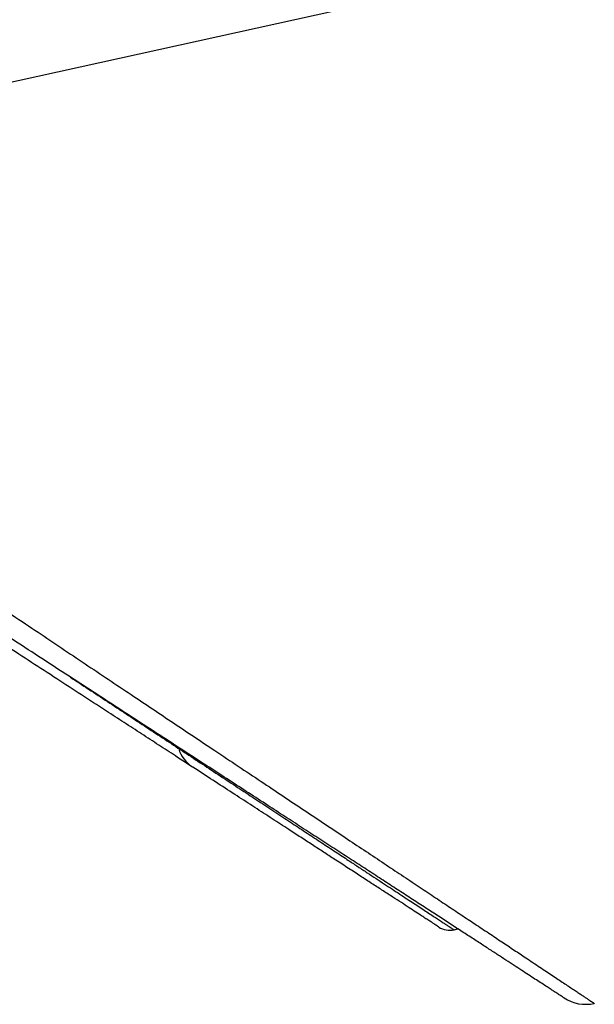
# Model space of a CAD drawing. Header units: millimetres. Extents: x 8 to 869, y 12 to 812.
# Tile 21 of 230: x 55 to 64, y 649 to 664. Entities that reach past the tile are written whole.
import ezdxf

# ---------------------------------------------------------------- set-up
doc = ezdxf.new("R2010")
doc.units = ezdxf.units.MM

msp = doc.modelspace()

# ---------------------------------------------------------------- linework, layer by layer
at = {"color": 7, "linetype": 'Continuous', "lineweight": 30}
msp.add_line((61.929, 650.555), (61.989, 650.568), dxfattribs=at)
at = {"color": 7, "linetype": 'Continuous', "lineweight": 30, "flags": 128}
msp.add_lwpolyline([(46.362, 661.386), (89.278, 670.851), (132.202, 680.315)], dxfattribs=at)
at = {"color": 7, "linetype": 'Continuous', "lineweight": 30}
for centre, radius, start, end in [((58.256, 653.432), 0.5, 196.5479, 236.9753), ((61.865, 650.848), 0.3, 236.976, 282.4202), ((63.915, 650.031), 0.6, 236.9753, 282.4428)]:
    msp.add_arc(centre, radius, start, end, dxfattribs=at)
for points, knots in [([(46.307, 661.353), (46.453, 661.254), (46.745, 661.055), (47.183, 660.757), (47.621, 660.46), (48.058, 660.163), (48.496, 659.866), (48.934, 659.569), (49.37, 659.274), (49.807, 658.978), (50.244, 658.683), (50.68, 658.389), (51.115, 658.095), (51.548, 657.803), (51.981, 657.512), (52.412, 657.221), (52.841, 656.933), (53.264, 656.648), (53.681, 656.368), (54.089, 656.094), (54.489, 655.825), (54.882, 655.562), (55.272, 655.301), (55.649, 655.048), (56.013, 654.804), (56.366, 654.568), (56.715, 654.334), (57.053, 654.108), (57.382, 653.888), (57.7, 653.675), (58.014, 653.465), (58.34, 653.248), (58.676, 653.023), (59.018, 652.795), (59.35, 652.573), (59.672, 652.359), (59.985, 652.149), (60.285, 651.95), (60.57, 651.759), (60.842, 651.578), (61.105, 651.403), (61.356, 651.236), (61.594, 651.077), (61.82, 650.926), (62.037, 650.782), (62.249, 650.641), (62.454, 650.504), (62.652, 650.373), (62.838, 650.249), (62.993, 650.146), (63.12, 650.061), (63.224, 649.991), (63.323, 649.926), (63.415, 649.864), (63.501, 649.807), (63.581, 649.754), (63.656, 649.704), (63.724, 649.659), (63.785, 649.618), (63.839, 649.582), (63.887, 649.55), (63.929, 649.522), (63.964, 649.499), (63.994, 649.479), (64.014, 649.465), (64.029, 649.456), (64.038, 649.45), (64.044, 649.446), (64.044, 649.446), (64.045, 649.445)], [0, 0, 0, 0, 0.017323, 0.034647, 0.051994, 0.069342, 0.086794, 0.104246, 0.121723, 0.1392, 0.156839, 0.174477, 0.192143, 0.209809, 0.227616, 0.245422, 0.263259, 0.281095, 0.29861, 0.316132, 0.333143, 0.350154, 0.367194, 0.384235, 0.400169, 0.416103, 0.432064, 0.448026, 0.463178, 0.478331, 0.49351, 0.508689, 0.526289, 0.543901, 0.561037, 0.578173, 0.595357, 0.612541, 0.628687, 0.644833, 0.661026, 0.677218, 0.692663, 0.708107, 0.7236, 0.739092, 0.755435, 0.771794, 0.788152, 0.804509, 0.815459, 0.826411, 0.837361, 0.848301, 0.859243, 0.870183, 0.881176, 0.89217, 0.903163, 0.913891, 0.92462, 0.935348, 0.946127, 0.956908, 0.967688, 0.975761, 0.983834, 0.991917, 1, 1, 1, 1]), ([(63.588, 649.528), (63.588, 649.529), (63.586, 649.53), (63.573, 649.538), (63.554, 649.551), (63.525, 649.569), (63.489, 649.593), (63.445, 649.621), (63.393, 649.655), (63.331, 649.696), (63.258, 649.743), (63.174, 649.797), (63.081, 649.858), (62.978, 649.925), (62.866, 649.998), (62.745, 650.077), (62.615, 650.161), (62.474, 650.253), (62.323, 650.351), (62.161, 650.456), (61.99, 650.567), (61.812, 650.683), (61.625, 650.804), (61.431, 650.931), (61.229, 651.062), (61.021, 651.197), (60.805, 651.338), (60.583, 651.482), (60.354, 651.631), (60.119, 651.784), (59.878, 651.94), (59.631, 652.1), (59.379, 652.264), (59.113, 652.437), (58.833, 652.619), (58.538, 652.811), (58.238, 653.006), (57.911, 653.219), (57.555, 653.45), (57.169, 653.701), (56.776, 653.956), (56.377, 654.216), (55.972, 654.479), (55.562, 654.746), (55.146, 655.016), (54.725, 655.29), (54.291, 655.572), (53.844, 655.862), (53.385, 656.161), (52.941, 656.449), (52.513, 656.728), (52.101, 656.995), (51.687, 657.264), (51.271, 657.535), (50.852, 657.807), (50.431, 658.08), (50.009, 658.355), (49.584, 658.631), (49.158, 658.908), (48.73, 659.186), (48.302, 659.465), (47.863, 659.75), (47.414, 660.042), (46.956, 660.34), (46.497, 660.638), (46.19, 660.837), (46.037, 660.937)], [0, 0, 0, 0, 0.0119664, 0.0239371, 0.0359078, 0.0478743, 0.0599772, 0.0720843, 0.0841914, 0.0962944, 0.1095942, 0.1228994, 0.1362048, 0.1495048, 0.1629752, 0.1764508, 0.1899267, 0.2033975, 0.2174755, 0.2315587, 0.2456422, 0.2597205, 0.2737787, 0.2878416, 0.3019048, 0.3159635, 0.3300186, 0.3440778, 0.3581371, 0.3721926, 0.3862455, 0.4003019, 0.4143586, 0.4284117, 0.4438379, 0.459268, 0.4746985, 0.490125, 0.5088923, 0.527663, 0.5464306, 0.565196, 0.5839644, 0.60273, 0.6214939, 0.6402604, 0.6590244, 0.6788556, 0.6986896, 0.7185209, 0.7358498, 0.7531821, 0.7705146, 0.7878437, 0.8051714, 0.8225023, 0.8398333, 0.8571611, 0.8744881, 0.891818, 0.909148, 0.9264751, 0.9448545, 0.9632375, 0.9816205, 1, 1, 1, 1]), ([(61.7, 650.597), (61.7, 650.597), (61.699, 650.597), (61.688, 650.605), (61.668, 650.618), (61.639, 650.637), (61.6, 650.662), (61.551, 650.694), (61.492, 650.732), (61.42, 650.779), (61.332, 650.836), (61.225, 650.906), (61.105, 650.984), (60.972, 651.07), (60.825, 651.165), (60.667, 651.268), (60.497, 651.379), (60.316, 651.496), (60.137, 651.613), (59.962, 651.727), (59.794, 651.836), (59.619, 651.95), (59.418, 652.08), (59.188, 652.23), (58.928, 652.399), (58.655, 652.576), (58.369, 652.762), (58.07, 652.956), (57.783, 653.143), (57.509, 653.321), (57.251, 653.489), (56.988, 653.66), (56.69, 653.853), (56.357, 654.07), (55.985, 654.312), (55.606, 654.558), (55.22, 654.809), (54.829, 655.063), (54.421, 655.328), (53.998, 655.603), (53.559, 655.889), (53.134, 656.165), (52.724, 656.432), (52.329, 656.688), (51.932, 656.947), (51.531, 657.207), (51.127, 657.47), (50.72, 657.734), (50.311, 658), (49.896, 658.27), (49.474, 658.544), (49.046, 658.822), (48.616, 659.102), (48.328, 659.289), (48.184, 659.383)], [0, 0, 0, 0, 0.0118524, 0.0264394, 0.0410265, 0.0556075, 0.0710278, 0.0864553, 0.1018828, 0.1173034, 0.1358808, 0.1544643, 0.1730421, 0.1919074, 0.2107932, 0.2296906, 0.2485897, 0.2674792, 0.2863471, 0.3015354, 0.3167284, 0.3319217, 0.3471105, 0.367358, 0.3876104, 0.4078584, 0.4288578, 0.449862, 0.4708618, 0.4877323, 0.5046072, 0.5214823, 0.5383533, 0.5608446, 0.5833404, 0.6058321, 0.6283207, 0.6508133, 0.6733023, 0.6974411, 0.7215844, 0.7457236, 0.7667033, 0.7876881, 0.8086731, 0.8296531, 0.8506308, 0.8716131, 0.8925955, 0.9135734, 0.9351776, 0.9567866, 0.9783957, 1, 1, 1, 1]), ([(56.146, 654.366), (56.201, 654.33), (56.353, 654.229), (56.598, 654.068), (56.88, 653.882), (57.158, 653.698), (57.432, 653.518), (57.701, 653.341), (57.97, 653.163), (58.238, 652.986), (58.504, 652.811), (58.763, 652.64), (59.014, 652.475), (59.258, 652.314), (59.493, 652.159), (59.718, 652.011), (59.935, 651.868), (60.143, 651.731), (60.325, 651.611), (60.484, 651.506), (60.622, 651.415), (60.754, 651.328), (60.881, 651.245), (61, 651.166), (61.114, 651.092), (61.221, 651.021), (61.321, 650.955), (61.414, 650.894), (61.5, 650.837), (61.579, 650.785), (61.65, 650.739), (61.712, 650.698), (61.767, 650.661), (61.815, 650.63), (61.855, 650.604), (61.886, 650.583), (61.91, 650.567), (61.925, 650.558), (61.931, 650.554), (61.929, 650.555), (61.929, 650.555)], [0, 0, 0, 0, 0.016857, 0.046309, 0.07576, 0.105471, 0.135182, 0.164954, 0.194727, 0.226383, 0.258061, 0.289577, 0.321093, 0.352702, 0.384311, 0.415631, 0.446952, 0.478381, 0.50981, 0.533719, 0.557641, 0.581584, 0.605526, 0.629526, 0.653526, 0.677673, 0.701819, 0.726032, 0.750245, 0.774634, 0.799042, 0.822908, 0.846791, 0.871373, 0.895955, 0.920615, 0.945276, 0.971455, 0.997635, 1, 1, 1, 1])]:
    msp.add_open_spline(points, degree=3, knots=knots, dxfattribs=at)

doc.saveas('drawing.dxf')
